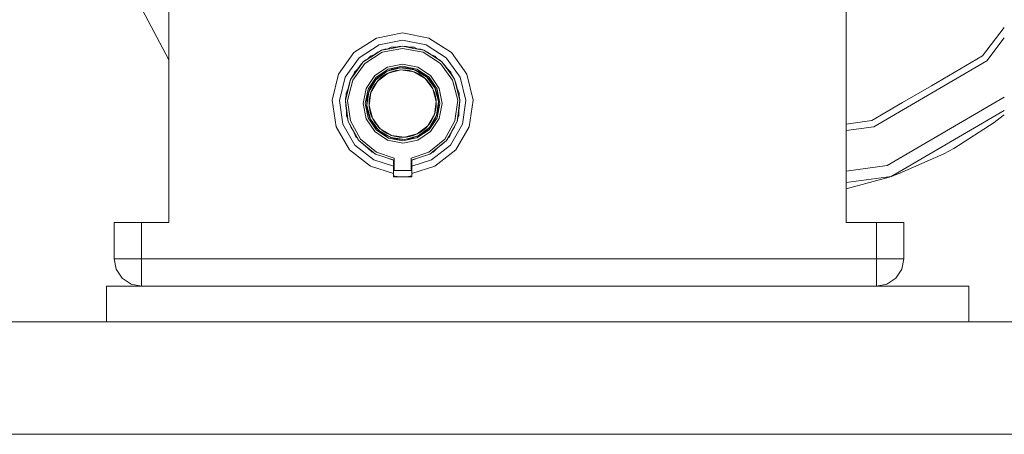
# Model space of a CAD drawing. Header units: millimetres. Extents: x 53056 to 116131, y -669674 to -625124.
# Tile 215 of 256: x 66054 to 66225, y -634520 to -634448. Entities that reach past the tile are written whole.
import ezdxf

# ---------------------------------------------------------------- set-up
doc = ezdxf.new("R2010")
doc.units = ezdxf.units.MM
doc.header["$MEASUREMENT"] = 0
doc.linetypes.add('DGN Style 1', pattern=[536.199087, 0.892178, -535.306909])
doc.layers.add('Side Cradle Tower', color=7, linetype='Continuous', lineweight=0)
doc.layers.add('Side Cradle Tower Platform', color=7, linetype='Continuous', lineweight=0)

# ---------------------------------------------------------------- blocks, each defined once
blk = doc.blocks.new('*U55')
at = {"layer": 'Side Cradle Tower', "color": 7, "linetype": 'Continuous', "lineweight": 0}
for p, q in [((-18654.64, 12898.98), (-18305.05, 12898.98)), ((-18654.64, 12879.44), (-18305.05, 12879.44))]:
    blk.add_line(p, q, dxfattribs=at)
at = {"layer": 'Side Cradle Tower Platform', "color": 7, "linetype": 'Continuous', "lineweight": 0}
for p, q in [((-18396.1, 12916.25), (-18396.1, 12989.02)), ((-18513.88, 12944.53), (-18526.82, 12969.03)), ((-18513.88, 12960.25), (-18513.88, 12916.25)), ((-18476.93, 12946.21), (-18477.58, 12945.86)), ((-18476.35, 12946.38), (-18476.93, 12946.21)), ((-18474.13, 12946.81), (-18474.52, 12946.73)), ((-18473.25, 12946.92), (-18473.92, 12946.85)), ((-18472.58, 12946.85), (-18473.25, 12946.92)), ((-18470.14, 12946.39), (-18469.56, 12946.22)), ((-18469.56, 12946.22), (-18468.91, 12945.87)), ((-18480.09, 12944.19), (-18480.61, 12943.57)), ((-18479.67, 12944.53), (-18480.09, 12944.19)), ((-18466.4, 12944.2), (-18466.82, 12944.54)), ((-18465.88, 12943.58), (-18466.4, 12944.2)), ((-18470.61, 12943.3), (-18468.38, 12941.81)), ((-18469.4, 12942.04), (-18469.44, 12941.81)), ((-18482.28, 12941.15), (-18482.54, 12940.31)), ((-18482.05, 12941.56), (-18482.28, 12941.15)), ((-18477.66, 12941.65), (-18477.56, 12941.35)), ((-18464.2, 12941.17), (-18464.43, 12941.57)), ((-18463.94, 12940.33), (-18464.2, 12941.17)), ((-18485.49, 12937.52), (-18484.83, 12932.92)), ((-18483.15, 12937.91), (-18483.19, 12937.51)), ((-18483.19, 12937.51), (-18483.11, 12936.57)), ((-18467.01, 12937.31), (-18466.82, 12937.32)), ((-18463.36, 12936.59), (-18463.29, 12937.53)), ((-18463.29, 12937.53), (-18463.33, 12937.93)), ((-18479.66, 12936.58), (-18479.46, 12936.59)), ((-18482.78, 12934.11), (-18482.7, 12933.8)), ((-18482.7, 12933.8), (-18482.23, 12932.89)), ((-18464.24, 12932.91), (-18463.77, 12933.81)), ((-18463.77, 12933.81), (-18463.69, 12934.13)), ((-18377.4, 12929.15), (-18370.35, 12933.68)), ((-18370.35, 12933.68), (-18368.79, 12934.86)), ((-18370.35, 12933.68), (-18370.35, 12933.68)), ((-18368.8, 12934.85), (-18368.79, 12934.86)), ((-18368.61, 12935.01), (-18368.79, 12934.86)), ((-18368.79, 12934.86), (-18368.79, 12934.86)), ((-18481.02, 12930.73), (-18480.86, 12930.53)), ((-18480.86, 12930.53), (-18480.04, 12929.82)), ((-18473.23, 12930.46), (-18475.72, 12930.95)), ((-18475.09, 12931.03), (-18475.15, 12930.84)), ((-18470.61, 12931.05), (-18470.72, 12931.28)), ((-18465.89, 12930.78), (-18468.69, 12928.51)), ((-18465.6, 12930.54), (-18466.42, 12929.83)), ((-18465.44, 12930.74), (-18465.6, 12930.54)), ((-18478.27, 12928.39), (-18478.52, 12928.48)), ((-18478.52, 12928.48), (-18478.52, 12928.48)), ((-18478.12, 12928.26), (-18477.95, 12928.16)), ((-18471.73, 12927.48), (-18468.69, 12928.51)), ((-18468.51, 12928.17), (-18468.34, 12928.27)), ((-18386.78, 12924.82), (-18379.12, 12928.22)), ((-18379.12, 12928.22), (-18378.26, 12928.68)), ((-18379.09, 12928.23), (-18379.12, 12928.22)), ((-18379.12, 12928.22), (-18379.12, 12928.22)), ((-18378.26, 12928.68), (-18377.4, 12929.15)), ((-18377.4, 12929.15), (-18378.26, 12928.68)), ((-18377.4, 12929.15), (-18377.43, 12929.13)), ((-18377.4, 12929.15), (-18377.4, 12929.15)), ((-18477.95, 12928.16), (-18474.73, 12927.09)), ((-18474.83, 12927.09), (-18475.54, 12927.36)), ((-18474.83, 12927.1), (-18474.83, 12927.09)), ((-18474.83, 12926.07), (-18474.83, 12927.09)), ((-18474.73, 12925.33), (-18474.73, 12927.48)), ((-18471.73, 12927.48), (-18471.73, 12925.33)), ((-18471.72, 12927.1), (-18471.73, 12927.09)), ((-18470.97, 12927.35), (-18471.65, 12927.09)), ((-18471.65, 12926.07), (-18468.21, 12927.17)), ((-18471.64, 12927.1), (-18471.65, 12927.09)), ((-18471.65, 12927.09), (-18471.65, 12926.07)), ((-18474.83, 12924.95), (-18474.83, 12926.07)), ((-18474.83, 12924.95), (-18474.83, 12924.78)), ((-18474.83, 12924.78), (-18474.83, 12924.2)), ((-18474.73, 12925.33), (-18471.73, 12925.33)), ((-18471.65, 12924.95), (-18471.65, 12926.07)), ((-18471.65, 12924.95), (-18471.65, 12924.78)), ((-18471.65, 12924.2), (-18471.65, 12924.78)), ((-18386.78, 12924.82), (-18387.54, 12924.54)), ((-18386.78, 12924.82), (-18386.8, 12924.81)), ((-18473.93, 12924.2), (-18474.83, 12924.37)), ((-18471.65, 12924.2), (-18474.83, 12924.2)), ((-18471.65, 12924.37), (-18472.53, 12924.2)), ((-18396.1, 12922.14), (-18388.62, 12924.16)), ((-18388.62, 12924.16), (-18388.62, 12924.16)), ((-18388.62, 12924.16), (-18388.62, 12924.16)), ((-18388.62, 12924.16), (-18388.62, 12924.16)), ((-18388.31, 12924.27), (-18388.31, 12924.27)), ((-18387.73, 12924.47), (-18387.55, 12924.54)), ((-18523.4, 12916.25), (-18523.4, 12909.96)), ((-18523.4, 12916.25), (-18523.04, 12916.25)), ((-18518.64, 12916.25), (-18518.64, 12909.96)), ((-18513.88, 12916.25), (-18518.64, 12916.25)), ((-18390.85, 12916.25), (-18396.1, 12916.25)), ((-18390.85, 12909.96), (-18390.85, 12916.25)), ((-18386.45, 12916.25), (-18386.09, 12916.25)), ((-18386.09, 12909.96), (-18386.09, 12916.25)), ((-18523.04, 12909.96), (-18523.4, 12909.96)), ((-18523.4, 12909.96), (-18523.04, 12908.14)), ((-18518.64, 12909.96), (-18390.85, 12909.96)), ((-18390.85, 12908.14), (-18390.85, 12909.96)), ((-18386.09, 12909.96), (-18386.45, 12909.96)), ((-18386.45, 12908.14), (-18386.09, 12909.96)), ((-18518.64, 12905.2), (-18518.64, 12905.56))]:
    blk.add_line(p, q, dxfattribs=at)
at = {"layer": 'Side Cradle Tower Platform', "color": 7, "linetype": 'Continuous', "lineweight": 0, "flags": 128}
for points in [[(-18485.49, 12937.52), (-18484.4, 12942.04), (-18481.71, 12945.82), (-18477.8, 12948.34), (-18473.24, 12949.22), (-18468.68, 12948.34), (-18464.77, 12945.82), (-18462.08, 12942.04), (-18460.98, 12937.52), (-18461.65, 12932.92), (-18463.98, 12928.9), (-18467.63, 12926.04), (-18471.65, 12924.78)], [(-18396.1, 12933.38), (-18391.66, 12933.99), (-18386.31, 12937.11), (-18381.27, 12940.05), (-18372.38, 12945.23), (-18368.61, 12950.2)], [(-18474.83, 12926.07), (-18478.26, 12927.17), (-18481.54, 12929.74), (-18483.63, 12933.34), (-18484.22, 12937.46), (-18483.24, 12941.51), (-18480.83, 12944.91), (-18477.33, 12947.16), (-18473.24, 12947.95), (-18469.15, 12947.16), (-18465.65, 12944.91), (-18463.23, 12941.51), (-18462.25, 12937.46), (-18462.85, 12933.34), (-18464.93, 12929.74), (-18468.21, 12927.17)], [(-18368.61, 12948.35), (-18371.63, 12944.38), (-18391.29, 12932.91), (-18396.1, 12932.25)], [(-18477.95, 12928.16), (-18478.38, 12928.51), (-18480.86, 12930.53), (-18481.23, 12931.19), (-18482.7, 12933.8), (-18482.82, 12934.75), (-18483.19, 12937.51), (-18482.91, 12938.64), (-18482.28, 12941.15), (-18481.48, 12942.26), (-18480.09, 12944.19), (-18478.77, 12945.04), (-18476.93, 12946.21), (-18475.19, 12946.54), (-18473.25, 12946.92), (-18471.31, 12946.55), (-18469.56, 12946.22), (-18467.72, 12945.05), (-18466.4, 12944.2), (-18465, 12942.27), (-18464.2, 12941.17), (-18463.57, 12938.66), (-18463.29, 12937.53), (-18463.65, 12934.76), (-18463.77, 12933.81), (-18465.23, 12931.2), (-18465.6, 12930.54), (-18468.08, 12928.52), (-18468.51, 12928.17)], [(-18465.89, 12930.78), (-18464.14, 12933.93), (-18463.67, 12937.51), (-18464.55, 12941), (-18466.66, 12943.93), (-18469.7, 12945.86), (-18473.25, 12946.54), (-18476.79, 12945.86), (-18479.83, 12943.92), (-18481.93, 12940.99), (-18482.81, 12937.49), (-18482.33, 12933.92), (-18480.57, 12930.77), (-18477.77, 12928.5), (-18474.73, 12927.48)], [(-18478.15, 12945.5), (-18478.84, 12945.21), (-18478.85, 12945.21)], [(-18477.58, 12945.86), (-18477.58, 12945.86), (-18478.15, 12945.5)], [(-18475.79, 12946.49), (-18476.35, 12946.38), (-18476.35, 12946.38)], [(-18475.21, 12946.73), (-18475.21, 12946.73), (-18475.79, 12946.49)], [(-18475.21, 12946.73), (-18475.21, 12946.73), (-18474.52, 12946.73)], [(-18473.91, 12946.85), (-18473.92, 12946.85), (-18474.13, 12946.81)], [(-18471.96, 12946.73), (-18472.58, 12946.85), (-18472.58, 12946.85)], [(-18471.96, 12946.73), (-18471.27, 12946.73), (-18471.26, 12946.73)], [(-18470.69, 12946.49), (-18471.27, 12946.73), (-18471.27, 12946.73)], [(-18470.14, 12946.39), (-18470.14, 12946.39), (-18470.69, 12946.49)], [(-18468.33, 12945.5), (-18468.91, 12945.87), (-18468.91, 12945.87)], [(-18467.63, 12945.21), (-18467.63, 12945.21), (-18468.33, 12945.5)], [(-18470.61, 12943.3), (-18473.24, 12943.82), (-18475.87, 12943.29), (-18478.1, 12941.8), (-18479.59, 12939.57), (-18480.11, 12936.94), (-18479.58, 12934.31), (-18478.09, 12932.09), (-18475.86, 12930.6), (-18473.23, 12930.08), (-18470.6, 12930.6), (-18468.38, 12932.09), (-18466.89, 12934.33), (-18466.37, 12936.95), (-18466.89, 12939.58), (-18468.38, 12941.81)], [(-18479.24, 12944.8), (-18479.67, 12944.53), (-18479.67, 12944.53)], [(-18479.24, 12944.8), (-18478.84, 12945.21), (-18478.84, 12945.21)], [(-18467.63, 12945.21), (-18467.63, 12945.21), (-18467.24, 12944.81)], [(-18466.82, 12944.54), (-18466.82, 12944.54), (-18467.24, 12944.81)], [(-18481.79, 12941.92), (-18482.03, 12941.59), (-18482.05, 12941.56), (-18482.05, 12941.56)], [(-18481.6, 12942.4), (-18481.6, 12942.39), (-18481.79, 12941.92)], [(-18481.6, 12942.39), (-18481.6, 12942.39), (-18481.03, 12942.98)], [(-18480.6, 12943.57), (-18480.61, 12943.57), (-18481.03, 12942.98)], [(-18473.23, 12930.46), (-18470.75, 12930.96), (-18468.64, 12932.36), (-18467.24, 12934.47), (-18466.75, 12936.95), (-18467.24, 12939.44), (-18468.65, 12941.54), (-18470.76, 12942.95), (-18473.24, 12943.44), (-18475.73, 12942.94), (-18477.83, 12941.53), (-18479.24, 12939.43), (-18479.73, 12936.94), (-18479.23, 12934.46), (-18477.82, 12932.36), (-18475.72, 12930.95)], [(-18473.59, 12943.17), (-18475.95, 12942.56), (-18477.89, 12941.1), (-18479.13, 12939), (-18479.46, 12936.59), (-18478.85, 12934.24), (-18477.39, 12932.29), (-18475.29, 12931.06), (-18472.88, 12930.72), (-18470.53, 12931.33), (-18468.58, 12932.8), (-18467.35, 12934.9), (-18467.01, 12937.31), (-18467.62, 12939.66), (-18469.09, 12941.6), (-18471.19, 12942.84), (-18473.59, 12943.17)], [(-18475.78, 12942.22), (-18473.57, 12942.79), (-18471.31, 12942.48), (-18469.34, 12941.32), (-18467.97, 12939.5), (-18467.39, 12937.28), (-18467.71, 12935.02), (-18468.87, 12933.05), (-18470.69, 12931.68), (-18472.9, 12931.1), (-18475.17, 12931.42), (-18477.13, 12932.58), (-18478.51, 12934.4), (-18479.08, 12936.61), (-18478.77, 12938.88), (-18477.61, 12940.84), (-18475.78, 12942.22)], [(-18465.45, 12942.98), (-18465.88, 12943.58), (-18465.88, 12943.58)], [(-18465.45, 12942.98), (-18464.87, 12942.39), (-18464.87, 12942.39)], [(-18464.69, 12941.93), (-18464.87, 12942.39), (-18464.87, 12942.4)], [(-18464.43, 12941.57), (-18464.43, 12941.57), (-18464.69, 12941.93)], [(-18482.54, 12940.31), (-18482.54, 12940.31), (-18482.73, 12939.55)], [(-18463.74, 12939.55), (-18463.94, 12940.33), (-18463.94, 12940.33)], [(-18482.73, 12939.55), (-18483.06, 12938.73), (-18483.06, 12938.73)], [(-18483.05, 12938.28), (-18483.06, 12938.73), (-18483.06, 12938.73)], [(-18463.42, 12938.73), (-18463.42, 12938.73), (-18463.74, 12939.56)], [(-18463.42, 12938.73), (-18463.42, 12938.73), (-18463.42, 12938.29)], [(-18483.05, 12938.28), (-18483.15, 12937.91), (-18483.15, 12937.91)], [(-18463.33, 12937.92), (-18463.33, 12937.93), (-18463.42, 12938.29)], [(-18368.61, 12938.07), (-18388.97, 12926.19), (-18396.1, 12925.22)], [(-18483.11, 12936.57), (-18483.11, 12936.57), (-18483, 12935.74)], [(-18482.98, 12934.79), (-18482.98, 12934.79), (-18483, 12935.74)], [(-18463.47, 12935.75), (-18463.49, 12934.79), (-18463.49, 12934.78)], [(-18463.47, 12935.74), (-18463.36, 12936.59), (-18463.36, 12936.59)], [(-18368.61, 12935.76), (-18388.31, 12924.27), (-18396.1, 12923.21)], [(-18482.98, 12934.79), (-18482.98, 12934.79), (-18482.83, 12934.43)], [(-18482.83, 12934.44), (-18482.78, 12934.11), (-18482.78, 12934.11)], [(-18463.69, 12934.13), (-18463.69, 12934.13), (-18463.64, 12934.44)], [(-18463.65, 12934.44), (-18463.49, 12934.79), (-18463.49, 12934.79)], [(-18474.83, 12924.78), (-18478.84, 12926.04), (-18482.5, 12928.9), (-18484.83, 12932.92)], [(-18482.24, 12932.9), (-18482.23, 12932.89), (-18481.8, 12932.12)], [(-18481.8, 12932.13), (-18481.39, 12931.18), (-18481.39, 12931.18)], [(-18465.09, 12931.18), (-18465.09, 12931.18), (-18464.67, 12932.13)], [(-18464.67, 12932.12), (-18464.24, 12932.91), (-18464.23, 12932.91)], [(-18481.15, 12930.96), (-18481.39, 12931.18), (-18481.39, 12931.19)], [(-18481.15, 12930.96), (-18481.02, 12930.73), (-18481.02, 12930.73)], [(-18465.44, 12930.74), (-18465.44, 12930.74), (-18465.32, 12930.97)], [(-18465.09, 12931.19), (-18465.09, 12931.18), (-18465.32, 12930.97)], [(-18480.05, 12929.82), (-18480.04, 12929.82), (-18479.33, 12929.24)], [(-18478.52, 12928.48), (-18478.52, 12928.48), (-18479.33, 12929.24)], [(-18478.27, 12928.39), (-18478.12, 12928.26), (-18478.11, 12928.26)], [(-18468.35, 12928.27), (-18468.34, 12928.27), (-18468.2, 12928.39)], [(-18467.95, 12928.48), (-18467.96, 12928.48), (-18468.2, 12928.39)], [(-18467.15, 12929.24), (-18467.96, 12928.48), (-18467.96, 12928.48)], [(-18467.15, 12929.24), (-18466.42, 12929.83), (-18466.42, 12929.84)], [(-18476.87, 12927.8), (-18476.86, 12927.8), (-18476.86, 12927.8)], [(-18471.73, 12927.09), (-18468.51, 12928.17), (-18468.51, 12928.17)], [(-18469.6, 12927.81), (-18469.6, 12927.81), (-18469.59, 12927.81)], [(-18388.33, 12924.26), (-18388.47, 12924.22), (-18388.6, 12924.17)], [(-18387.73, 12924.47), (-18387.92, 12924.4), (-18388.12, 12924.34), (-18388.3, 12924.27)], [(-18518.64, 12916.25), (-18520.46, 12916.25), (-18522.01, 12916.25), (-18523.04, 12916.25)], [(-18386.45, 12916.25), (-18387.49, 12916.25), (-18389.03, 12916.25), (-18390.85, 12916.25)], [(-18523.04, 12909.96), (-18522.01, 12909.96), (-18520.46, 12909.96), (-18518.64, 12909.96)], [(-18518.64, 12909.96), (-18518.64, 12909.96), (-18518.64, 12908.14), (-18518.64, 12906.59), (-18518.64, 12905.56)], [(-18390.85, 12909.96), (-18389.03, 12909.96), (-18387.49, 12909.96), (-18386.45, 12909.96)], [(-18518.64, 12905.2), (-18520.46, 12905.56), (-18522.01, 12906.59), (-18523.04, 12908.14)], [(-18386.45, 12908.14), (-18387.49, 12906.59), (-18389.03, 12905.56), (-18390.85, 12905.2)], [(-18390.85, 12908.14), (-18390.85, 12906.59), (-18390.85, 12905.56), (-18390.85, 12905.2)], [(-18524.75, 12898.98), (-18524.75, 12905.2), (-18374.75, 12905.2), (-18374.75, 12898.98)]]:
    blk.add_lwpolyline(points, dxfattribs=at)
at = {"layer": 'Side Cradle Tower Platform', "color": 7, "linetype": 'Continuous', "lineweight": 0}
blk.add_arc((-18473.24, 12936.95), 6.24, 0, 360, dxfattribs=at)
at = {"layer": 'Side Cradle Tower Platform', "color": 7, "linetype": 'Continuous', "lineweight": 0, "extrusion": (0, 0, -1)}
blk.add_arc((18473.24, 12936.95), 5.85, 0, 360, dxfattribs=at)

msp = doc.modelspace()

# ---------------------------------------------------------------- block references
at = {"color": 7, "linetype": 'DGN Style 1', "lineweight": 0}
msp.add_blockref('*U55', (84593.95, -647399.35), dxfattribs=at)

doc.saveas('drawing.dxf')
